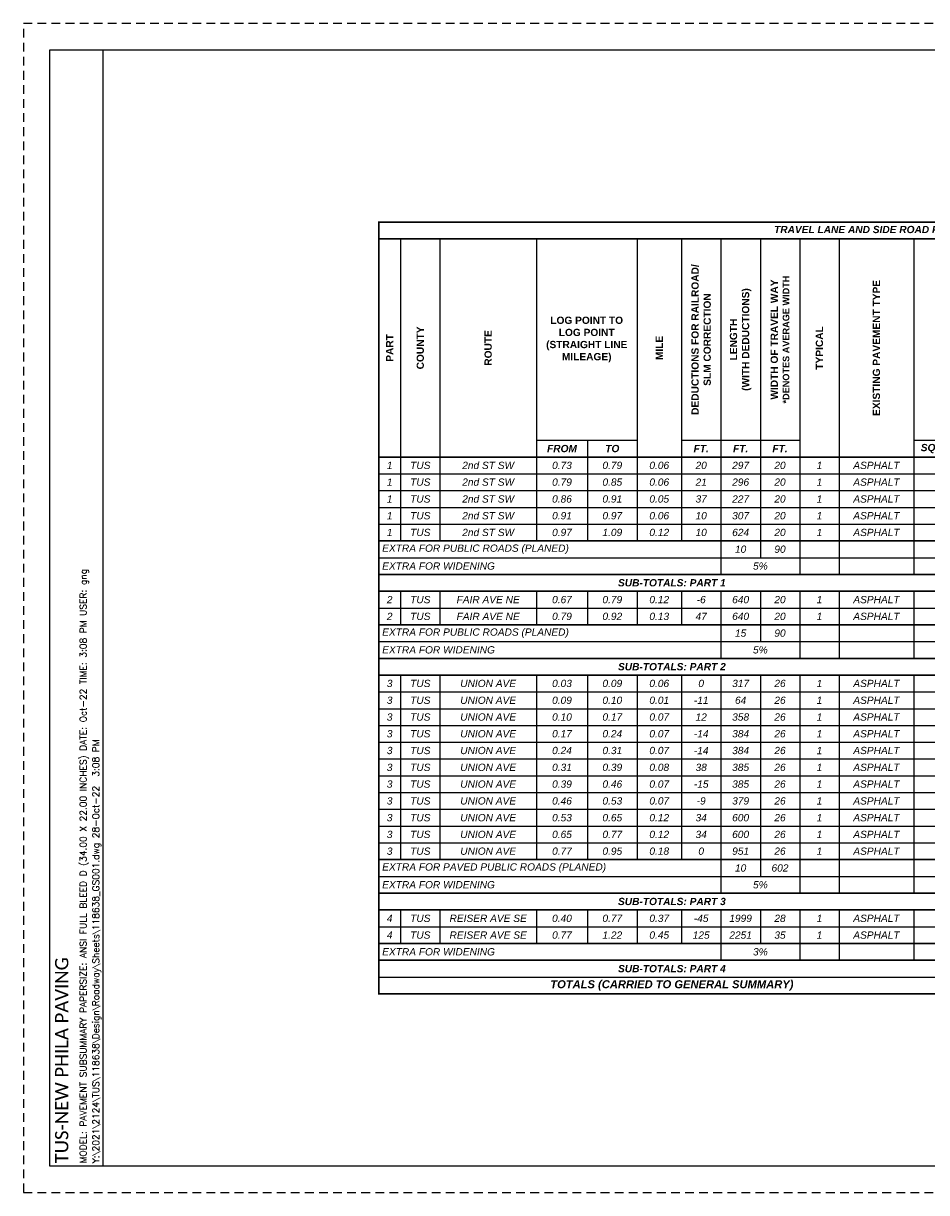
# Paper-space layout 'Layout1' of a CAD drawing. Header units: feet. Extents: x 0 to 34, y 0 to 22.
# Tile 1 of 2: x 0 to 17, y 0 to 22. Entities that reach past the tile are written whole.
import ezdxf
from ezdxf.enums import TextEntityAlignment as Align

# ---------------------------------------------------------------- set-up
doc = ezdxf.new("R2010")
doc.units = ezdxf.units.FT
doc.header["$MEASUREMENT"] = 0
doc.linetypes.add('OhDOT_USTN3', pattern=[0.22, 0.165, -0.055])
for name, color, linetype in [('SH_Border', 7, 'Continuous'), ('SH_Cut_Line', 7, 'OhDOT_USTN3'), ('SH_Data', 7, 'Continuous'), ('SH_TextM', 7, 'Continuous')]:
    doc.layers.add(name, color=color, linetype=linetype)
doc.styles.add('DwgStamp', font='romans.shx')
doc.styles.add('Font 70-Main Title', font='calibri.ttf', dxfattribs={"width": 1.15, "height": 0.25})
doc.styles.add('Slanted-Normal', font='calibrii.ttf', dxfattribs={"height": 0.14})
doc.styles.add('Straight Sub-Title (0.17) Font 30', font='calibri.ttf', dxfattribs={"height": 0.17})
doc.styles.add('Straight-Sub Title', font='calibri.ttf', dxfattribs={"height": 0.17})

# ---------------------------------------------------------------- blocks, each defined once
blk = doc.blocks.new('BLKWO_NEW')
at = {"layer": 'SH_Border', "linetype": 'Continuous', "flags": 128}
blk.add_lwpolyline([(0.5, 21.5), (33.5, 21.5), (33.5, 0.5), (0.5, 0.5), (0.5, 21.5)], close=True, dxfattribs=at)
blk.add_lwpolyline([(1.5, 0.5), (1.5, 21.5)], dxfattribs=at)
at = {"layer": 'SH_Cut_Line', "color": 7, "linetype": 'OhDOT_USTN3', "flags": 128}
blk.add_lwpolyline([(0, 0), (34, 0), (34, 22), (0, 22), (0, 0)], close=True, dxfattribs=at)
at = {"layer": 'SH_Data', "style": 'Font 70-Main Title', "width": 1.15, "flags": 8}
blk.add_attdef('TITLEAREA2T', text='', height=0.25, rotation=90, dxfattribs=at).set_placement((32.75, 13), align=Align.MIDDLE_CENTER)
at = {"layer": 'SH_Data', "style": 'Straight-Sub Title'}
for tag, p in [('XXX', (32.75, 2)), ('XXX', (32.75, 1.5)), ('XXXXXX', (32.75, 1))]:
    blk.add_attdef(tag, text='', height=0.17, dxfattribs=at).set_placement(p, align=Align.BOTTOM_CENTER)
at = {"layer": 'SH_Data', "style": 'Straight Sub-Title (0.17) Font 30', "flags": 8}
blk.add_attdef('PROJECT', text='', height=0.25, rotation=90, dxfattribs=at).set_placement((0.721, 0.55), align=Align.MIDDLE_LEFT)
blk = doc.blocks.new('*A1014')
at = {"layer": 'SH_TextM', "color": 7, "linetype": 'Continuous', "ltscale": 0.083333, "const_width": 0.0208}
blk.add_lwpolyline([(13.281, 0), (0, 0), (0, -9.583), (13.281, -9.583)], close=True, dxfattribs=at)
for points in [[(0, -0.208), (13.281, -0.208)], [(0, -2.917), (13.281, -2.917)], [(0, -3.958), (13.281, -3.958)], [(0, -4.375), (13.281, -4.375)], [(0, -4.583), (13.281, -4.583)], [(0, -5), (13.281, -5)], [(0, -5.417), (13.281, -5.417)], [(0, -5.625), (13.281, -5.625)], [(0, -7.917), (13.281, -7.917)], [(0, -8.333), (13.281, -8.333)], [(0, -8.542), (13.281, -8.542)], [(0, -8.958), (13.281, -8.958)], [(0, -9.167), (13.281, -9.167)]]:
    blk.add_lwpolyline(points, dxfattribs=at)
at = {"layer": 'SH_TextM', "color": 7, "linetype": 'Continuous', "ltscale": 0.083333}
for points in [[(0.271, -0.208), (0.271, -3.958)], [(0.76, -0.208), (0.76, -3.958)], [(1.958, -0.208), (1.958, -3.958)], [(3.208, -0.208), (3.208, -3.958)], [(3.76, -0.208), (3.76, -3.958)], [(4.25, -0.208), (4.25, -4.375)], [(4.74, -0.208), (4.74, -4.167)], [(5.229, -0.208), (5.229, -4.375)], [(5.719, -0.208), (5.719, -4.375)], [(6.646, -0.208), (6.646, -4.375)], [(1.958, -2.708), (3.208, -2.708)], [(2.594, -2.708), (2.594, -3.958)], [(3.76, -2.708), (5.229, -2.708)], [(6.646, -2.708), (10.01, -2.708)], [(0, -3.125), (13.281, -3.125)], [(0, -3.333), (13.281, -3.333)], [(0, -3.542), (13.281, -3.542)], [(0, -3.75), (13.281, -3.75)], [(0, -4.167), (13.281, -4.167)], [(0.271, -4.583), (0.271, -5)], [(0.76, -4.583), (0.76, -5)], [(1.958, -4.583), (1.958, -5)], [(2.594, -4.583), (2.594, -5)], [(3.208, -4.583), (3.208, -5)], [(3.76, -4.583), (3.76, -5)], [(4.25, -4.583), (4.25, -5.417)], [(4.74, -4.583), (4.74, -5.208)], [(5.229, -4.583), (5.229, -5.417)], [(5.719, -4.583), (5.719, -5.417)], [(6.646, -4.583), (6.646, -5.417)], [(0, -4.792), (13.281, -4.792)], [(0, -5.208), (13.281, -5.208)], [(0.271, -5.625), (0.271, -7.917)], [(0.76, -5.625), (0.76, -7.917)], [(1.958, -5.625), (1.958, -7.917)], [(2.594, -5.625), (2.594, -7.917)], [(3.208, -5.625), (3.208, -7.917)], [(3.76, -5.625), (3.76, -7.917)], [(4.25, -5.625), (4.25, -8.333)], [(4.74, -5.625), (4.74, -8.125)], [(5.229, -5.625), (5.229, -8.333)], [(5.719, -5.625), (5.719, -8.333)], [(6.646, -5.625), (6.646, -8.333)], [(0, -5.833), (13.281, -5.833)], [(0, -6.042), (13.281, -6.042)], [(0, -6.25), (13.281, -6.25)], [(0, -6.458), (13.281, -6.458)], [(0, -6.667), (13.281, -6.667)], [(0, -6.875), (13.281, -6.875)], [(0, -7.083), (13.281, -7.083)], [(0, -7.292), (13.281, -7.292)], [(0, -7.5), (13.281, -7.5)], [(0, -7.708), (13.281, -7.708)], [(0, -8.125), (13.281, -8.125)], [(0.271, -8.542), (0.271, -8.958)], [(0.76, -8.542), (0.76, -8.958)], [(1.958, -8.542), (1.958, -8.958)], [(2.594, -8.542), (2.594, -8.958)], [(3.208, -8.542), (3.208, -8.958)], [(3.76, -8.542), (3.76, -8.958)], [(4.25, -8.542), (4.25, -9.167)], [(4.74, -8.542), (4.74, -8.958)], [(5.229, -8.542), (5.229, -9.167)], [(5.719, -8.542), (5.719, -9.167)], [(6.646, -8.542), (6.646, -9.167)], [(0, -8.75), (13.281, -8.75)], [(0, -9.375), (13.281, -9.375)]]:
    blk.add_lwpolyline(points, dxfattribs=at)
at = {"layer": 'SH_TextM', "color": 7, "style": 'Slanted-Normal'}
for s, insert, char_height, attachment_point in [('\\fArial|b1|i1|c0|p34;TRAVEL LANE AND SIDE ROAD PAVEMENT QUANTITIES', (6.641, -0.104), 0.09028, 5), ('\\fArial|b1|i1|c0|p34;FROM', (2.276, -2.812), 0.09028, 5), ('\\fArial|b1|i1|c0|p34;TO', (2.901, -2.812), 0.09028, 5), ('\\fArial|b1|i1|c0|p34;FT.', (4.005, -2.812), 0.09028, 5), ('\\fArial|b1|i1|c0|p34;FT.', (4.495, -2.812), 0.09028, 5), ('\\fArial|b1|i1|c0|p34;FT.', (4.984, -2.812), 0.09028, 5), ('\\fArial|b1|i1|c0|p34;SQ. YD.', (6.964, -2.812), 0.09028, 5), ('\\fArial|b0|i1|c0|p34;1', (0.135, -3.021), 0.09028, 5), ('\\fArial|b0|i1|c0|p34;TUS', (0.516, -3.021), 0.09028, 5), ('\\fArial|b0|i1|c0|p34;2nd ST SW', (1.359, -3.021), 0.09028, 5), ('\\fArial|b0|i1|c0|p34;0.73', (2.276, -3.021), 0.09028, 5), ('\\fArial|b0|i1|c0|p34;0.79', (2.901, -3.021), 0.09028, 5), ('\\fArial|b0|i1|c0|p34;0.06', (3.484, -3.021), 0.09028, 5), ('\\fArial|b0|i1|c0|p34;20', (4.005, -3.021), 0.09028, 5), ('\\fArial|b0|i1|c0|p34;297', (4.495, -3.021), 0.09028, 5), ('\\fArial|b0|i1|c0|p34;20', (4.984, -3.021), 0.09028, 5), ('\\fArial|b0|i1|c0|p34;1', (5.474, -3.021), 0.09028, 5), ('\\fArial|b0|i1|c0|p34;ASPHALT', (6.182, -3.021), 0.09028, 5), ('\\fArial|b0|i1|c0|p34;1', (0.135, -3.229), 0.09028, 5), ('\\fArial|b0|i1|c0|p34;TUS', (0.516, -3.229), 0.09028, 5), ('\\fArial|b0|i1|c0|p34;2nd ST SW', (1.359, -3.229), 0.09028, 5), ('\\fArial|b0|i1|c0|p34;0.79', (2.276, -3.229), 0.09028, 5), ('\\fArial|b0|i1|c0|p34;0.85', (2.901, -3.229), 0.09028, 5), ('\\fArial|b0|i1|c0|p34;0.06', (3.484, -3.229), 0.09028, 5), ('\\fArial|b0|i1|c0|p34;21', (4.005, -3.229), 0.09028, 5), ('\\fArial|b0|i1|c0|p34;296', (4.495, -3.229), 0.09028, 5), ('\\fArial|b0|i1|c0|p34;20', (4.984, -3.229), 0.09028, 5), ('\\fArial|b0|i1|c0|p34;1', (5.474, -3.229), 0.09028, 5), ('\\fArial|b0|i1|c0|p34;ASPHALT', (6.182, -3.229), 0.09028, 5), ('\\fArial|b0|i1|c0|p34;1', (0.135, -3.438), 0.09028, 5), ('\\fArial|b0|i1|c0|p34;TUS', (0.516, -3.438), 0.09028, 5), ('\\fArial|b0|i1|c0|p34;2nd ST SW', (1.359, -3.438), 0.09028, 5), ('\\fArial|b0|i1|c0|p34;0.86', (2.276, -3.438), 0.09028, 5), ('\\fArial|b0|i1|c0|p34;0.91', (2.901, -3.438), 0.09028, 5), ('\\fArial|b0|i1|c0|p34;0.05', (3.484, -3.438), 0.09028, 5), ('\\fArial|b0|i1|c0|p34;37', (4.005, -3.438), 0.09028, 5), ('\\fArial|b0|i1|c0|p34;227', (4.495, -3.438), 0.09028, 5), ('\\fArial|b0|i1|c0|p34;20', (4.984, -3.438), 0.09028, 5), ('\\fArial|b0|i1|c0|p34;1', (5.474, -3.438), 0.09028, 5), ('\\fArial|b0|i1|c0|p34;ASPHALT', (6.182, -3.438), 0.09028, 5), ('\\fArial|b0|i1|c0|p34;1', (0.135, -3.646), 0.09028, 5), ('\\fArial|b0|i1|c0|p34;TUS', (0.516, -3.646), 0.09028, 5), ('\\fArial|b0|i1|c0|p34;2nd ST SW', (1.359, -3.646), 0.09028, 5), ('\\fArial|b0|i1|c0|p34;0.91', (2.276, -3.646), 0.09028, 5), ('\\fArial|b0|i1|c0|p34;0.97', (2.901, -3.646), 0.09028, 5), ('\\fArial|b0|i1|c0|p34;0.06', (3.484, -3.646), 0.09028, 5), ('\\fArial|b0|i1|c0|p34;10', (4.005, -3.646), 0.09028, 5), ('\\fArial|b0|i1|c0|p34;307', (4.495, -3.646), 0.09028, 5), ('\\fArial|b0|i1|c0|p34;20', (4.984, -3.646), 0.09028, 5), ('\\fArial|b0|i1|c0|p34;1', (5.474, -3.646), 0.09028, 5), ('\\fArial|b0|i1|c0|p34;ASPHALT', (6.182, -3.646), 0.09028, 5), ('\\fArial|b0|i1|c0|p34;1', (0.135, -3.854), 0.09028, 5), ('\\fArial|b0|i1|c0|p34;TUS', (0.516, -3.854), 0.09028, 5), ('\\fArial|b0|i1|c0|p34;2nd ST SW', (1.359, -3.854), 0.09028, 5), ('\\fArial|b0|i1|c0|p34;0.97', (2.276, -3.854), 0.09028, 5), ('\\fArial|b0|i1|c0|p34;1.09', (2.901, -3.854), 0.09028, 5), ('\\fArial|b0|i1|c0|p34;0.12', (3.484, -3.854), 0.09028, 5), ('\\fArial|b0|i1|c0|p34;10', (4.005, -3.854), 0.09028, 5), ('\\fArial|b0|i1|c0|p34;624', (4.495, -3.854), 0.09028, 5), ('\\fArial|b0|i1|c0|p34;20', (4.984, -3.854), 0.09028, 5), ('\\fArial|b0|i1|c0|p34;1', (5.474, -3.854), 0.09028, 5), ('\\fArial|b0|i1|c0|p34;ASPHALT', (6.182, -3.854), 0.09028, 5), ('\\fArial|b0|i1|c0|p34;EXTRA FOR PUBLIC ROADS (PLANED)', (0.042, -4.062), 0.09028, 4), ('\\fArial|b0|i1|c0|p34;10', (4.495, -4.062), 0.09028, 5), ('\\fArial|b0|i1|c0|p34;90', (4.984, -4.062), 0.09028, 5), ('\\fArial|b0|i1|c0|p34;EXTRA FOR WIDENING', (0.042, -4.271), 0.09028, 4), ('\\fArial|b0|i1|c0|p34;5%', (4.74, -4.271), 0.09028, 5), ('\\fArial|b1|i1|c0|p34;SUB-TOTALS: PART 1', (3.641, -4.479), 0.09028, 5), ('\\fArial|b0|i1|c0|p34;2', (0.135, -4.688), 0.09028, 5), ('\\fArial|b0|i1|c0|p34;TUS', (0.516, -4.688), 0.09028, 5), ('\\fArial|b0|i1|c0|p34;FAIR AVE NE', (1.359, -4.688), 0.09028, 5), ('\\fArial|b0|i1|c0|p34;0.67', (2.276, -4.688), 0.09028, 5), ('\\fArial|b0|i1|c0|p34;0.79', (2.901, -4.688), 0.09028, 5), ('\\fArial|b0|i1|c0|p34;0.12', (3.484, -4.688), 0.09028, 5), ('\\fArial|b0|i1|c0|p34;-6', (4.005, -4.688), 0.09028, 5), ('\\fArial|b0|i1|c0|p34;640', (4.495, -4.688), 0.09028, 5), ('\\fArial|b0|i1|c0|p34;20', (4.984, -4.688), 0.09028, 5), ('\\fArial|b0|i1|c0|p34;1', (5.474, -4.688), 0.09028, 5), ('\\fArial|b0|i1|c0|p34;ASPHALT', (6.182, -4.688), 0.09028, 5), ('\\fArial|b0|i1|c0|p34;2', (0.135, -4.896), 0.09028, 5), ('\\fArial|b0|i1|c0|p34;TUS', (0.516, -4.896), 0.09028, 5), ('\\fArial|b0|i1|c0|p34;FAIR AVE NE', (1.359, -4.896), 0.09028, 5), ('\\fArial|b0|i1|c0|p34;0.79', (2.276, -4.896), 0.09028, 5), ('\\fArial|b0|i1|c0|p34;0.92', (2.901, -4.896), 0.09028, 5), ('\\fArial|b0|i1|c0|p34;0.13', (3.484, -4.896), 0.09028, 5), ('\\fArial|b0|i1|c0|p34;47', (4.005, -4.896), 0.09028, 5), ('\\fArial|b0|i1|c0|p34;640', (4.495, -4.896), 0.09028, 5), ('\\fArial|b0|i1|c0|p34;20', (4.984, -4.896), 0.09028, 5), ('\\fArial|b0|i1|c0|p34;1', (5.474, -4.896), 0.09028, 5), ('\\fArial|b0|i1|c0|p34;ASPHALT', (6.182, -4.896), 0.09028, 5), ('\\fArial|b0|i1|c0|p34;EXTRA FOR PUBLIC ROADS (PLANED)', (0.042, -5.104), 0.09028, 4), ('\\fArial|b0|i1|c0|p34;15', (4.495, -5.104), 0.09028, 5), ('\\fArial|b0|i1|c0|p34;90', (4.984, -5.104), 0.09028, 5), ('\\fArial|b0|i1|c0|p34;EXTRA FOR WIDENING', (0.042, -5.312), 0.09028, 4), ('\\fArial|b0|i1|c0|p34;5%', (4.74, -5.312), 0.09028, 5), ('\\fArial|b1|i1|c0|p34;SUB-TOTALS: PART 2', (3.641, -5.521), 0.09028, 5), ('\\fArial|b0|i1|c0|p34;3', (0.135, -5.729), 0.09028, 5), ('\\fArial|b0|i1|c0|p34;TUS', (0.516, -5.729), 0.09028, 5), ('\\fArial|b0|i1|c0|p34;UNION AVE', (1.359, -5.729), 0.09028, 5), ('\\fArial|b0|i1|c0|p34;0.03', (2.276, -5.729), 0.09028, 5), ('\\fArial|b0|i1|c0|p34;0.09', (2.901, -5.729), 0.09028, 5), ('\\fArial|b0|i1|c0|p34;0.06', (3.484, -5.729), 0.09028, 5), ('\\fArial|b0|i1|c0|p34;0', (4.005, -5.729), 0.09028, 5), ('\\fArial|b0|i1|c0|p34;317', (4.495, -5.729), 0.09028, 5), ('\\fArial|b0|i1|c0|p34;26', (4.984, -5.729), 0.09028, 5), ('\\fArial|b0|i1|c0|p34;1', (5.474, -5.729), 0.09028, 5), ('\\fArial|b0|i1|c0|p34;ASPHALT', (6.182, -5.729), 0.09028, 5), ('\\fArial|b0|i1|c0|p34;3', (0.135, -5.938), 0.09028, 5), ('\\fArial|b0|i1|c0|p34;TUS', (0.516, -5.938), 0.09028, 5), ('\\fArial|b0|i1|c0|p34;UNION AVE', (1.359, -5.938), 0.09028, 5), ('\\fArial|b0|i1|c0|p34;0.09', (2.276, -5.938), 0.09028, 5), ('\\fArial|b0|i1|c0|p34;0.10', (2.901, -5.938), 0.09028, 5), ('\\fArial|b0|i1|c0|p34;0.01', (3.484, -5.938), 0.09028, 5), ('\\fArial|b0|i1|c0|p34;-11', (4.005, -5.938), 0.09028, 5), ('\\fArial|b0|i1|c0|p34;64', (4.495, -5.938), 0.09028, 5), ('\\fArial|b0|i1|c0|p34;26', (4.984, -5.938), 0.09028, 5), ('\\fArial|b0|i1|c0|p34;1', (5.474, -5.938), 0.09028, 5), ('\\fArial|b0|i1|c0|p34;ASPHALT', (6.182, -5.938), 0.09028, 5), ('\\fArial|b0|i1|c0|p34;3', (0.135, -6.146), 0.09028, 5), ('\\fArial|b0|i1|c0|p34;TUS', (0.516, -6.146), 0.09028, 5), ('\\fArial|b0|i1|c0|p34;UNION AVE', (1.359, -6.146), 0.09028, 5), ('\\fArial|b0|i1|c0|p34;0.10', (2.276, -6.146), 0.09028, 5), ('\\fArial|b0|i1|c0|p34;0.17', (2.901, -6.146), 0.09028, 5), ('\\fArial|b0|i1|c0|p34;0.07', (3.484, -6.146), 0.09028, 5), ('\\fArial|b0|i1|c0|p34;12', (4.005, -6.146), 0.09028, 5), ('\\fArial|b0|i1|c0|p34;358', (4.495, -6.146), 0.09028, 5), ('\\fArial|b0|i1|c0|p34;26', (4.984, -6.146), 0.09028, 5), ('\\fArial|b0|i1|c0|p34;1', (5.474, -6.146), 0.09028, 5), ('\\fArial|b0|i1|c0|p34;ASPHALT', (6.182, -6.146), 0.09028, 5), ('\\fArial|b0|i1|c0|p34;3', (0.135, -6.354), 0.09028, 5), ('\\fArial|b0|i1|c0|p34;TUS', (0.516, -6.354), 0.09028, 5), ('\\fArial|b0|i1|c0|p34;UNION AVE', (1.359, -6.354), 0.09028, 5), ('\\fArial|b0|i1|c0|p34;0.17', (2.276, -6.354), 0.09028, 5), ('\\fArial|b0|i1|c0|p34;0.24', (2.901, -6.354), 0.09028, 5), ('\\fArial|b0|i1|c0|p34;0.07', (3.484, -6.354), 0.09028, 5), ('\\fArial|b0|i1|c0|p34;-14', (4.005, -6.354), 0.09028, 5), ('\\fArial|b0|i1|c0|p34;384', (4.495, -6.354), 0.09028, 5), ('\\fArial|b0|i1|c0|p34;26', (4.984, -6.354), 0.09028, 5), ('\\fArial|b0|i1|c0|p34;1', (5.474, -6.354), 0.09028, 5), ('\\fArial|b0|i1|c0|p34;ASPHALT', (6.182, -6.354), 0.09028, 5), ('\\fArial|b0|i1|c0|p34;3', (0.135, -6.562), 0.09028, 5), ('\\fArial|b0|i1|c0|p34;TUS', (0.516, -6.562), 0.09028, 5), ('\\fArial|b0|i1|c0|p34;UNION AVE', (1.359, -6.562), 0.09028, 5), ('\\fArial|b0|i1|c0|p34;0.24', (2.276, -6.562), 0.09028, 5), ('\\fArial|b0|i1|c0|p34;0.31', (2.901, -6.562), 0.09028, 5), ('\\fArial|b0|i1|c0|p34;0.07', (3.484, -6.562), 0.09028, 5), ('\\fArial|b0|i1|c0|p34;-14', (4.005, -6.562), 0.09028, 5), ('\\fArial|b0|i1|c0|p34;384', (4.495, -6.562), 0.09028, 5), ('\\fArial|b0|i1|c0|p34;26', (4.984, -6.562), 0.09028, 5), ('\\fArial|b0|i1|c0|p34;1', (5.474, -6.562), 0.09028, 5), ('\\fArial|b0|i1|c0|p34;ASPHALT', (6.182, -6.562), 0.09028, 5), ('\\fArial|b0|i1|c0|p34;3', (0.135, -6.771), 0.09028, 5), ('\\fArial|b0|i1|c0|p34;TUS', (0.516, -6.771), 0.09028, 5), ('\\fArial|b0|i1|c0|p34;UNION AVE', (1.359, -6.771), 0.09028, 5), ('\\fArial|b0|i1|c0|p34;0.31', (2.276, -6.771), 0.09028, 5), ('\\fArial|b0|i1|c0|p34;0.39', (2.901, -6.771), 0.09028, 5), ('\\fArial|b0|i1|c0|p34;0.08', (3.484, -6.771), 0.09028, 5), ('\\fArial|b0|i1|c0|p34;38', (4.005, -6.771), 0.09028, 5), ('\\fArial|b0|i1|c0|p34;385', (4.495, -6.771), 0.09028, 5), ('\\fArial|b0|i1|c0|p34;26', (4.984, -6.771), 0.09028, 5), ('\\fArial|b0|i1|c0|p34;1', (5.474, -6.771), 0.09028, 5), ('\\fArial|b0|i1|c0|p34;ASPHALT', (6.182, -6.771), 0.09028, 5), ('\\fArial|b0|i1|c0|p34;3', (0.135, -6.979), 0.09028, 5), ('\\fArial|b0|i1|c0|p34;TUS', (0.516, -6.979), 0.09028, 5), ('\\fArial|b0|i1|c0|p34;UNION AVE', (1.359, -6.979), 0.09028, 5), ('\\fArial|b0|i1|c0|p34;0.39', (2.276, -6.979), 0.09028, 5), ('\\fArial|b0|i1|c0|p34;0.46', (2.901, -6.979), 0.09028, 5), ('\\fArial|b0|i1|c0|p34;0.07', (3.484, -6.979), 0.09028, 5), ('\\fArial|b0|i1|c0|p34;-15', (4.005, -6.979), 0.09028, 5), ('\\fArial|b0|i1|c0|p34;385', (4.495, -6.979), 0.09028, 5), ('\\fArial|b0|i1|c0|p34;26', (4.984, -6.979), 0.09028, 5), ('\\fArial|b0|i1|c0|p34;1', (5.474, -6.979), 0.09028, 5), ('\\fArial|b0|i1|c0|p34;ASPHALT', (6.182, -6.979), 0.09028, 5), ('\\fArial|b0|i1|c0|p34;3', (0.135, -7.188), 0.09028, 5), ('\\fArial|b0|i1|c0|p34;TUS', (0.516, -7.188), 0.09028, 5), ('\\fArial|b0|i1|c0|p34;UNION AVE', (1.359, -7.188), 0.09028, 5), ('\\fArial|b0|i1|c0|p34;0.46', (2.276, -7.188), 0.09028, 5), ('\\fArial|b0|i1|c0|p34;0.53', (2.901, -7.188), 0.09028, 5), ('\\fArial|b0|i1|c0|p34;0.07', (3.484, -7.188), 0.09028, 5), ('\\fArial|b0|i1|c0|p34;-9', (4.005, -7.188), 0.09028, 5), ('\\fArial|b0|i1|c0|p34;379', (4.495, -7.188), 0.09028, 5), ('\\fArial|b0|i1|c0|p34;26', (4.984, -7.188), 0.09028, 5), ('\\fArial|b0|i1|c0|p34;1', (5.474, -7.188), 0.09028, 5), ('\\fArial|b0|i1|c0|p34;ASPHALT', (6.182, -7.188), 0.09028, 5), ('\\fArial|b0|i1|c0|p34;3', (0.135, -7.396), 0.09028, 5), ('\\fArial|b0|i1|c0|p34;TUS', (0.516, -7.396), 0.09028, 5), ('\\fArial|b0|i1|c0|p34;UNION AVE', (1.359, -7.396), 0.09028, 5), ('\\fArial|b0|i1|c0|p34;0.53', (2.276, -7.396), 0.09028, 5), ('\\fArial|b0|i1|c0|p34;0.65', (2.901, -7.396), 0.09028, 5), ('\\fArial|b0|i1|c0|p34;0.12', (3.484, -7.396), 0.09028, 5), ('\\fArial|b0|i1|c0|p34;34', (4.005, -7.396), 0.09028, 5), ('\\fArial|b0|i1|c0|p34;600', (4.495, -7.396), 0.09028, 5), ('\\fArial|b0|i1|c0|p34;26', (4.984, -7.396), 0.09028, 5), ('\\fArial|b0|i1|c0|p34;1', (5.474, -7.396), 0.09028, 5), ('\\fArial|b0|i1|c0|p34;ASPHALT', (6.182, -7.396), 0.09028, 5), ('\\fArial|b0|i1|c0|p34;3', (0.135, -7.604), 0.09028, 5), ('\\fArial|b0|i1|c0|p34;TUS', (0.516, -7.604), 0.09028, 5), ('\\fArial|b0|i1|c0|p34;UNION AVE', (1.359, -7.604), 0.09028, 5), ('\\fArial|b0|i1|c0|p34;0.65', (2.276, -7.604), 0.09028, 5), ('\\fArial|b0|i1|c0|p34;0.77', (2.901, -7.604), 0.09028, 5), ('\\fArial|b0|i1|c0|p34;0.12', (3.484, -7.604), 0.09028, 5), ('\\fArial|b0|i1|c0|p34;34', (4.005, -7.604), 0.09028, 5), ('\\fArial|b0|i1|c0|p34;600', (4.495, -7.604), 0.09028, 5), ('\\fArial|b0|i1|c0|p34;26', (4.984, -7.604), 0.09028, 5), ('\\fArial|b0|i1|c0|p34;1', (5.474, -7.604), 0.09028, 5), ('\\fArial|b0|i1|c0|p34;ASPHALT', (6.182, -7.604), 0.09028, 5), ('\\fArial|b0|i1|c0|p34;3', (0.135, -7.812), 0.09028, 5), ('\\fArial|b0|i1|c0|p34;TUS', (0.516, -7.812), 0.09028, 5), ('\\fArial|b0|i1|c0|p34;UNION AVE', (1.359, -7.812), 0.09028, 5), ('\\fArial|b0|i1|c0|p34;0.77', (2.276, -7.812), 0.09028, 5), ('\\fArial|b0|i1|c0|p34;0.95', (2.901, -7.812), 0.09028, 5), ('\\fArial|b0|i1|c0|p34;0.18', (3.484, -7.812), 0.09028, 5), ('\\fArial|b0|i1|c0|p34;0', (4.005, -7.812), 0.09028, 5), ('\\fArial|b0|i1|c0|p34;951', (4.495, -7.812), 0.09028, 5), ('\\fArial|b0|i1|c0|p34;26', (4.984, -7.812), 0.09028, 5), ('\\fArial|b0|i1|c0|p34;1', (5.474, -7.812), 0.09028, 5), ('\\fArial|b0|i1|c0|p34;ASPHALT', (6.182, -7.812), 0.09028, 5), ('\\fArial|b0|i1|c0|p34;EXTRA FOR PAVED PUBLIC ROADS (PLANED)', (0.042, -8.021), 0.09028, 4), ('\\fArial|b0|i1|c0|p34;10', (4.495, -8.021), 0.09028, 5), ('\\fArial|b0|i1|c0|p34;602', (4.984, -8.021), 0.09028, 5), ('\\fArial|b0|i1|c0|p34;EXTRA FOR WIDENING', (0.042, -8.229), 0.09028, 4), ('\\fArial|b0|i1|c0|p34;5%', (4.74, -8.229), 0.09028, 5), ('\\fArial|b1|i1|c0|p34;SUB-TOTALS: PART 3', (3.641, -8.437), 0.09028, 5), ('\\fArial|b0|i1|c0|p34;4', (0.135, -8.646), 0.09028, 5), ('\\fArial|b0|i1|c0|p34;TUS', (0.516, -8.646), 0.09028, 5), ('\\fArial|b0|i1|c0|p34;REISER AVE SE', (1.359, -8.646), 0.09028, 5), ('\\fArial|b0|i1|c0|p34;0.40', (2.276, -8.646), 0.09028, 5), ('\\fArial|b0|i1|c0|p34;0.77', (2.901, -8.646), 0.09028, 5), ('\\fArial|b0|i1|c0|p34;0.37', (3.484, -8.646), 0.09028, 5), ('\\fArial|b0|i1|c0|p34;-45', (4.005, -8.646), 0.09028, 5), ('\\fArial|b0|i1|c0|p34;1999', (4.495, -8.646), 0.09028, 5), ('\\fArial|b0|i1|c0|p34;28', (4.984, -8.646), 0.09028, 5), ('\\fArial|b0|i1|c0|p34;1', (5.474, -8.646), 0.09028, 5), ('\\fArial|b0|i1|c0|p34;ASPHALT', (6.182, -8.646), 0.09028, 5), ('\\fArial|b0|i1|c0|p34;4', (0.135, -8.854), 0.09028, 5), ('\\fArial|b0|i1|c0|p34;TUS', (0.516, -8.854), 0.09028, 5), ('\\fArial|b0|i1|c0|p34;REISER AVE SE', (1.359, -8.854), 0.09028, 5), ('\\fArial|b0|i1|c0|p34;0.77', (2.276, -8.854), 0.09028, 5), ('\\fArial|b0|i1|c0|p34;1.22', (2.901, -8.854), 0.09028, 5), ('\\fArial|b0|i1|c0|p34;0.45', (3.484, -8.854), 0.09028, 5), ('\\fArial|b0|i1|c0|p34;125', (4.005, -8.854), 0.09028, 5), ('\\fArial|b0|i1|c0|p34;2251', (4.495, -8.854), 0.09028, 5), ('\\fArial|b0|i1|c0|p34;35', (4.984, -8.854), 0.09028, 5), ('\\fArial|b0|i1|c0|p34;1', (5.474, -8.854), 0.09028, 5), ('\\fArial|b0|i1|c0|p34;ASPHALT', (6.182, -8.854), 0.09028, 5), ('\\fArial|b0|i1|c0|p34;EXTRA FOR WIDENING', (0.042, -9.062), 0.09028, 4), ('\\fArial|b0|i1|c0|p34;3%', (4.74, -9.062), 0.09028, 5), ('\\fArial|b1|i1|c0|p34;SUB-TOTALS: PART 4', (3.641, -9.271), 0.09028, 5), ('\\fArial|b1|i1|c0|p34;TOTALS (CARRIED TO GENERAL SUMMARY)', (3.641, -9.479), 0.09931, 5)]:
    blk.add_mtext(s, dxfattribs=dict(at, insert=insert, char_height=char_height, attachment_point=attachment_point))
at = {"layer": 'SH_TextM', "color": 7, "char_height": 0.09028, "attachment_point": 5, "rotation": 90, "style": 'Slanted-Normal'}
for s, insert, width in [('\\fArial|b1|i0|c0|p34;DEDUCTIONS FOR RAILROAD/^JSLM CORRECTION', (4.005, -1.458), 2.5), ('\\fArial|b1|i0|c0|p34;WIDTH OF TRAVEL WAY^J\\H0.90x*DENOTES AVERAGE WIDTH', (4.984, -1.458), 2.5), ('\\fArial|b1|i0|c0|p34;EXISTING PAVEMENT TYPE', (6.182, -1.562), 2.70833), ('\\fArial|b1|i0|c0|p34;LENGTH^J(WITH DEDUCTIONS)', (4.495, -1.458), 2.5)]:
    blk.add_mtext(s, dxfattribs=dict(at, insert=insert, width=width))
at = {"layer": 'SH_TextM', "color": 7, "insert": (2.583, -1.458), "char_height": 0.09028, "width": 1.16667, "attachment_point": 5, "style": 'Slanted-Normal'}
blk.add_mtext('\\fArial|b1|i0|c0|p34;LOG POINT TO LOG POINT (STRAIGHT LINE MILEAGE)', dxfattribs=at)
at = {"layer": 'SH_TextM', "color": 7, "char_height": 0.09028, "attachment_point": 5, "rotation": 90, "style": 'Slanted-Normal'}
for s, insert in [('\\fArial|b1|i0|c0|p34;PART', (0.135, -1.562)), ('\\fArial|b1|i0|c0|p34;COUNTY', (0.516, -1.562)), ('\\fArial|b1|i0|c0|p34;ROUTE', (1.359, -1.562)), ('\\fArial|b1|i0|c0|p34;MILE', (3.484, -1.562)), ('\\fArial|b1|i0|c0|p34;TYPICAL', (5.474, -1.562))]:
    blk.add_mtext(s, dxfattribs=dict(at, insert=insert))

psp = doc.layouts.get("Layout1")

# ---------------------------------------------------------------- block references
at = {"layer": 'SH_Border'}
ref = psp.add_blockref('BLKWO_NEW', (0, 0), dxfattribs=at)
ref.add_attrib('PROJECT', 'TUS-NEW PHILA PAVING', dxfattribs={"layer": 'SH_Data', "height": 0.25, "rotation": 90, "style": 'Straight Sub-Title (0.17) Font 30'}).set_placement((0.721, 0.55), align=Align.MIDDLE_LEFT)
at = {"layer": 'SH_Data', "xscale": 1.5151, "yscale": 1.5151, "zscale": 1.5151}
psp.add_blockref('*A1014', (6.689, 18.26), dxfattribs=at)

# ---------------------------------------------------------------- texts
at = {"layer": 'SH_Data', "linetype": 'Continuous', "style": 'DwgStamp'}
for s, p in [('MODEL: PAVEMENT SUBSUMMARY PAPERSIZE: ANSI FULL BLEED D (34.00 X 22.00 INCHES) DATE: Oct-22 TIME: 3:08 PM USER: gng', (1.188, 0.55)), ('Y:\\2021\\2124\\TUS\\118638\\Design\\Roadway\\Sheets\\118638_GS001.dwg 28-Oct-22  3:08 PM', (1.425, 0.55))]:
    psp.add_text(s, height=0.125, rotation=90, dxfattribs=at).set_placement(p)

doc.saveas('drawing.dxf')
